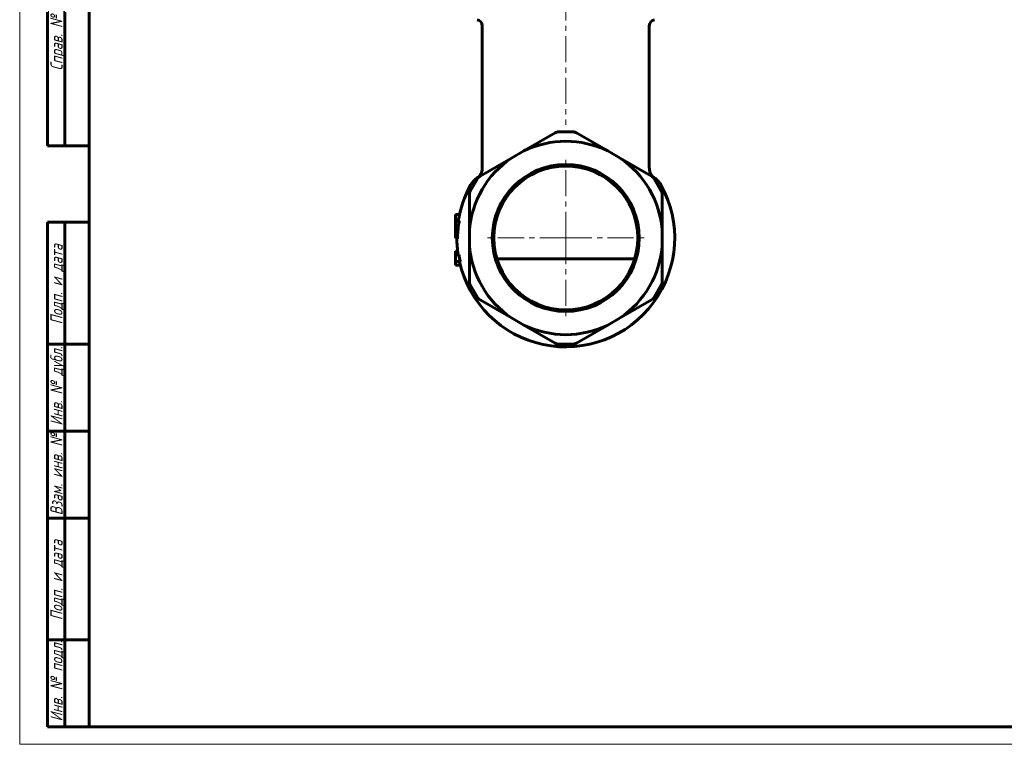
# Model space of a CAD drawing. Header units: millimetres. Extents: x 0 to 594, y 0 to 420.
# Tile 1 of 4: x 0 to 283, y 0 to 208. Entities that reach past the tile are written whole.
import ezdxf

# ---------------------------------------------------------------- set-up
doc = ezdxf.new("R2010")
doc.units = ezdxf.units.MM
for name, pattern in [('K5LT_AXLED', [12, 7.5, -1.5, 1.5, -1.5]), ('K5LT_BASIC', [0]), ('K5LT_THIN', [0])]:
    doc.linetypes.add(name, pattern=pattern)
doc.layers.add('Системный слой (1)', color=251, linetype='Continuous', true_color=0x6c6c6c)
doc.styles.add('KTEXTSTYLE', font='GOST_AU.SHX', dxfattribs={"width": 0.96, "height": 5})

# ---------------------------------------------------------------- blocks, each defined once
blk = doc.blocks.new('U29')
at = {"layer": 'Системный слой (1)', "color": 150, "linetype": 'K5LT_BASIC', "lineweight": 60, "true_color": 0x0080ff}
for start, end in [(150.8877, 171.143), (192.5555, 29.1119), (180.1674, 188.829)]:
    blk.add_arc((156.94, 145.5), 31.3, start, end, dxfattribs=at)
blk = doc.blocks.new('U33')
at = {"layer": 'Системный слой (1)', "color": 150, "linetype": 'K5LT_BASIC', "lineweight": 60, "true_color": 0x0080ff}
for q in [(132.19, 163.21), (131.84, 163), (131.84, 163), (131.84, 163)]:
    blk.add_line((131.84, 163), q, dxfattribs=at)
blk = doc.blocks.new('U36')
at = {"layer": 'Системный слой (1)', "color": 150, "linetype": 'K5LT_BASIC', "lineweight": 60, "true_color": 0x0080ff}
for p, q in [((181.65, 163.23), (181.65, 163.23)), ((181.65, 163.23), (181.65, 163.23)), ((181.65, 163.23), (181.65, 163.23)), ((181.65, 163.23), (181.65, 163.23)), ((181.65, 163.23), (181.65, 163.23)), ((181.65, 163.23), (181.65, 163.23)), ((181.65, 163.23), (181.65, 163.23)), ((181.65, 163.23), (181.65, 163.23)), ((181.65, 163.23), (181.65, 163.23)), ((181.65, 163.23), (181.65, 163.23)), ((181.65, 163.23), (181.65, 163.23)), ((181.65, 163.23), (181.65, 163.23)), ((181.65, 163.23), (181.65, 163.23)), ((181.65, 163.23), (181.65, 163.23)), ((181.65, 163.23), (181.65, 163.23)), ((181.65, 163.23), (181.65, 163.23)), ((181.65, 163.23), (181.65, 163.23)), ((181.65, 163.23), (181.65, 163.23)), ((181.65, 163.23), (181.65, 163.23)), ((181.65, 163.23), (181.65, 163.23)), ((181.65, 163.23), (181.65, 163.23)), ((181.65, 163.23), (181.65, 163.23)), ((181.65, 163.23), (181.66, 163.23)), ((181.66, 163.23), (181.68, 163.21)), ((181.68, 163.21), (181.69, 163.21))]:
    blk.add_line(p, q, dxfattribs=at)
blk = doc.blocks.new('U40')
at = {"layer": 'Системный слой (1)', "color": 150, "linetype": 'K5LT_BASIC', "lineweight": 60, "true_color": 0x0080ff}
for p, q in [((181.65, 163.23), (181.65, 163.23)), ((181.65, 163.23), (181.65, 163.23)), ((181.65, 163.23), (181.65, 163.23)), ((181.65, 163.23), (181.65, 163.23)), ((181.65, 163.23), (181.65, 163.23)), ((181.65, 163.23), (181.65, 163.23)), ((181.65, 163.23), (181.65, 163.23)), ((181.65, 163.23), (181.65, 163.23)), ((181.65, 163.23), (181.65, 163.23)), ((181.65, 163.23), (181.65, 163.23)), ((181.65, 163.23), (181.65, 163.23)), ((181.65, 163.23), (181.65, 163.23)), ((181.65, 163.23), (181.65, 163.23)), ((181.65, 163.23), (181.65, 163.23)), ((181.65, 163.23), (181.65, 163.23)), ((181.65, 163.23), (181.65, 163.23)), ((181.65, 163.23), (181.65, 163.23)), ((181.65, 163.23), (181.65, 163.23)), ((181.65, 163.23), (181.65, 163.23)), ((181.65, 163.23), (181.65, 163.23)), ((181.65, 163.23), (181.65, 163.23)), ((181.65, 163.23), (181.65, 163.23)), ((181.65, 163.23), (181.65, 163.23)), ((181.65, 163.23), (181.65, 163.23)), ((181.65, 163.23), (181.65, 163.23)), ((181.65, 163.23), (181.65, 163.23)), ((181.65, 163.23), (181.65, 163.23)), ((181.65, 163.23), (181.66, 163.22)), ((181.66, 163.22), (181.68, 163.21)), ((181.68, 163.21), (181.69, 163.21))]:
    blk.add_line(p, q, dxfattribs=at)
blk = doc.blocks.new('U46')
at = {"layer": 'Системный слой (1)', "color": 150, "linetype": 'K5LT_BASIC', "lineweight": 60, "true_color": 0x0080ff}
for p, q in [((181.62, 163.25), (181.6, 163.26)), ((181.64, 163.24), (181.62, 163.25)), ((181.65, 163.23), (181.64, 163.24))]:
    blk.add_line(p, q, dxfattribs=at)
blk = doc.blocks.new('U53')
at = {"layer": 'Системный слой (1)', "color": 150, "linetype": 'K5LT_BASIC', "lineweight": 60, "true_color": 0x0080ff}
for p, q in [((132.23, 163.23), (132.24, 163.23)), ((132.24, 163.23), (132.23, 163.23)), ((132.23, 163.23), (132.23, 163.23)), ((132.24, 163.23), (132.24, 163.23)), ((132.24, 163.23), (132.24, 163.23)), ((132.24, 163.23), (132.24, 163.23)), ((132.24, 163.23), (132.24, 163.23)), ((132.24, 163.23), (132.24, 163.23)), ((132.24, 163.23), (132.24, 163.23)), ((132.24, 163.23), (132.24, 163.23)), ((132.24, 163.23), (132.24, 163.23)), ((132.24, 163.23), (132.24, 163.23)), ((132.24, 163.23), (132.24, 163.23)), ((132.24, 163.23), (132.24, 163.23)), ((132.24, 163.23), (132.24, 163.23)), ((132.24, 163.23), (132.24, 163.23)), ((132.24, 163.23), (132.24, 163.23)), ((132.24, 163.23), (132.24, 163.23))]:
    blk.add_line(p, q, dxfattribs=at)
blk = doc.blocks.new('U57')
at = {"layer": 'Системный слой (1)', "color": 30, "linetype": 'K5LT_AXLED', "lineweight": 18, "true_color": 0xff8000}
for q in [(156.94, 168.61), (133.82, 145.5), (180.06, 145.5), (156.94, 122.38)]:
    blk.add_line((156.94, 145.5), q, dxfattribs=at)
blk = doc.blocks.new('U58')
at = {"color": 7, "linetype": 'K5LT_THIN', "lineweight": 18}
for p, q in [((0, 0), (0, 420)), ((594, 0), (0, 0))]:
    blk.add_line(p, q, dxfattribs=at)
at = {"color": 150, "linetype": 'K5LT_BASIC', "lineweight": 60, "true_color": 0x0080ff}
for p, q in [((20, 5), (20, 415)), ((8, 172), (8, 292)), ((13, 172), (13, 292)), ((20, 172), (8, 172)), ((8, 5), (8, 150)), ((20, 150), (8, 150)), ((13, 5), (13, 150)), ((20, 115), (8, 115)), ((20, 90), (8, 90)), ((20, 65), (8, 65)), ((20, 30), (8, 30)), ((20, 5), (8, 5)), ((589, 5), (20, 5))]:
    blk.add_line(p, q, dxfattribs=at)
at = {"color": 7, "char_height": 3.5, "attachment_point": 1, "rotation": 90, "style": 'KTEXTSTYLE'}
for s, insert in [('\\H5.0;\\W1.000;\\Q15;\\Q15;\\W0.965;\\H3.50;Справ. №', (8.82, 193.63)), ('\\H5.0;\\W1.000;\\Q15;\\Q15;\\W0.965;\\H3.50;Подп. и дата', (8.82, 120.66)), ('\\H5.0;\\W1.000;\\Q15;\\Q15;\\W0.965;\\H3.50;Инв. № дубл.', (8.82, 91.57)), ('\\H5.0;\\W1.000;\\Q15;\\Q15;\\W0.965;\\H3.50;Взам. инв. №', (8.82, 65.8)), ('\\H5.0;\\W1.000;\\Q15;\\Q15;\\W0.965;\\H3.50;Подп. и дата', (8.82, 35.66)), ('\\H5.0;\\W1.000;\\Q15;\\Q15;\\W0.965;\\H3.50;Инв. № подл.', (8.82, 6.57))]:
    blk.add_mtext(s, dxfattribs=dict(at, insert=insert))

msp = doc.modelspace()

# ---------------------------------------------------------------- linework, layer by layer
at = {"layer": 'Системный слой (1)', "color": 30, "linetype": 'K5LT_AXLED', "lineweight": 18, "true_color": 0xff8000}
msp.add_line((156.943, 371.497), (156.943, 177.997), dxfattribs=at)
at = {"layer": 'Системный слой (1)', "color": 150, "linetype": 'K5LT_BASIC', "lineweight": 60, "true_color": 0x0080ff}
for p, q in [((132.943, 165.666), (132.943, 206.494)), ((180.943, 165.666), (180.943, 206.494)), ((144.853, 170.517), (153.881, 175.729)), ((159.005, 175.997), (154.881, 175.997)), ((160.005, 175.729), (169.032, 170.517)), ((144.853, 170.517), (141.32, 168.477)), ((172.566, 168.477), (169.032, 170.517)), ((132.292, 163.265), (141.32, 168.477)), ((172.566, 168.477), (181.593, 163.265)), ((131.56, 162.533), (129.498, 158.961)), ((181.693, 163.207), (182.046, 163.004)), ((184.388, 158.961), (182.325, 162.533)), ((129.23, 147.537), (129.23, 157.961)), ((184.656, 157.961), (184.656, 147.537)), ((126.387, 152.281), (125.23, 152.281)), ((125.23, 152.217), (125.23, 152.281)), ((125.23, 152.035), (125.23, 152.217)), ((125.23, 150.316), (125.23, 152.035)), ((125.23, 150.252), (125.23, 150.316)), ((126.286, 150.316), (125.23, 150.316)), ((125.23, 150.071), (125.23, 150.252)), ((125.23, 145.651), (125.23, 150.071)), ((126.333, 152.035), (126.373, 152.217)), ((126.542, 152.279), (126.386, 152.279)), ((126.432, 152.281), (126.387, 152.281)), ((129.23, 147.537), (129.23, 143.457)), ((184.656, 143.457), (184.656, 147.537)), ((125.23, 145.405), (125.23, 145.651)), ((125.808, 145.405), (125.23, 145.405)), ((125.23, 140.693), (125.23, 141.693)), ((125.875, 141.693), (125.23, 141.693)), ((129.23, 133.033), (129.23, 143.457)), ((184.656, 143.457), (184.656, 133.033)), ((125.23, 138.693), (125.23, 140.693)), ((126.258, 140.693), (125.23, 140.693)), ((125.23, 137.693), (125.23, 138.693)), ((126.639, 138.693), (125.23, 138.693)), ((137.15, 139.497), (176.735, 139.497)), ((126.722, 137.693), (125.23, 137.693)), ((129.498, 132.033), (131.56, 128.461)), ((182.325, 128.461), (184.388, 132.033)), ((141.32, 122.517), (132.292, 127.729)), ((181.593, 127.729), (172.566, 122.517)), ((141.32, 122.517), (144.853, 120.477)), ((169.032, 120.477), (172.566, 122.517)), ((153.881, 115.265), (144.853, 120.477)), ((169.032, 120.477), (160.005, 115.265)), ((154.881, 114.997), (159.005, 114.997))]:
    msp.add_line(p, q, dxfattribs=at)
for radius in [21.118, 20.682]:
    msp.add_circle((156.943, 145.497), radius, dxfattribs=at)
for centre, radius, start, end in [((131.196, 206.494), 1.747, 0, 81.66965), ((182.69, 206.494), 1.747, 98.33035, 180), ((154.881, 173.997), 2, 90, 120), ((159.005, 173.997), 2, 60, 90), ((156.943, 145.497), 27.788, 64.21018, 115.78982), ((156.943, 145.497), 27.788, 124.21018, 175.78982), ((156.943, 145.497), 27.788, 4.21018, 55.78982), ((133.292, 161.533), 2, 120, 150), ((180.593, 161.533), 2, 30, 60), ((180.593, 161.533), 2, 58.03988, 59.74697), ((131.23, 157.961), 2, 150, 180), ((182.656, 157.961), 2, 0, 30), ((156.943, 145.497), 27.788, 184.21018, 235.78982), ((156.943, 145.497), 27.788, 304.21018, 355.78982), ((156.943, 145.497), 31.058, 188.89834, 192.65483), ((131.23, 133.033), 2, 180, 210), ((182.656, 133.033), 2, 330, 0), ((133.292, 129.461), 2, 210, 240), ((180.593, 129.461), 2, 300, 330), ((156.943, 145.497), 27.788, 244.21018, 295.78982), ((154.881, 116.997), 2, 240, 270), ((159.005, 116.997), 2, 270, 300)]:
    msp.add_arc(centre, radius, start, end, dxfattribs=at)
for points, knots in [([(132.016, 163.105), (132.022, 163.113), (132.028, 163.12), (132.041, 163.136), (132.048, 163.145), (132.068, 163.169), (132.081, 163.186), (132.121, 163.236), (132.146, 163.271), (132.222, 163.374), (132.27, 163.444), (132.407, 163.66), (132.49, 163.809), (132.638, 164.125), (132.704, 164.292), (132.811, 164.633), (132.854, 164.809), (132.915, 165.163), (132.934, 165.343), (132.942, 165.571), (132.943, 165.618), (132.943, 165.666)], [3.4792169, 3.4792169, 3.4792169, 3.4792169, 3.7433374, 3.7433374, 4.0247492, 4.0247492, 4.5875729, 4.5875729, 5.7132202, 5.7132202, 7.9645148, 7.9645148, 12.467104, 12.467104, 17.1874645, 17.1874645, 21.9398059, 21.9398059, 26.7017449, 26.7017449, 27.9628189, 27.9628189, 27.9628189, 27.9628189]), ([(181.87, 163.105), (181.864, 163.113), (181.857, 163.12), (181.844, 163.136), (181.837, 163.145), (181.817, 163.169), (181.804, 163.186), (181.765, 163.236), (181.739, 163.271), (181.663, 163.374), (181.615, 163.444), (181.478, 163.66), (181.396, 163.809), (181.247, 164.125), (181.182, 164.292), (181.074, 164.633), (181.032, 164.809), (180.97, 165.163), (180.952, 165.343), (180.944, 165.571), (180.943, 165.618), (180.943, 165.666)], [3.4792169, 3.4792169, 3.4792169, 3.4792169, 3.7433374, 3.7433374, 4.0247492, 4.0247492, 4.5875729, 4.5875729, 5.7132202, 5.7132202, 7.9645147, 7.9645147, 12.4671039, 12.4671039, 17.1874644, 17.1874644, 21.9398058, 21.9398058, 26.7017447, 26.7017447, 27.9628188, 27.9628188, 27.9628188, 27.9628188]), ([(131.84, 163.004), (131.84, 163.003), (131.839, 163.003), (131.834, 163.001), (131.83, 162.998), (131.82, 162.992), (131.815, 162.989), (131.799, 162.98), (131.789, 162.974), (131.758, 162.955), (131.737, 162.943), (131.676, 162.906), (131.635, 162.88), (131.514, 162.802), (131.434, 162.748), (131.2, 162.581), (131.049, 162.462), (130.741, 162.194), (130.586, 162.044), (130.293, 161.728), (130.155, 161.562), (129.897, 161.216), (129.778, 161.036), (129.645, 160.811), (129.623, 160.772), (129.6, 160.73), (129.599, 160.728), (129.598, 160.726)], [0.0013821, 0.0013821, 0.0013821, 0.0013821, 0.0055284, 0.0055284, 0.0905775, 0.0905775, 0.1853013, 0.1853013, 0.374749, 0.374749, 0.7536444, 0.7536444, 1.5114351, 1.5114351, 3.0256343, 3.0256343, 6.0526508, 6.0526508, 9.4526508, 9.4526508, 12.8526508, 12.8526508, 16.2526508, 16.2526508, 16.963729, 16.963729, 17, 17, 17, 17]), ([(131.84, 163.004), (131.84, 163.004), (131.839, 163.003), (131.839, 163.003), (131.839, 163.003), (131.837, 163.002), (131.837, 163.002), (131.834, 163), (131.833, 163), (131.828, 162.997), (131.825, 162.995), (131.816, 162.99), (131.811, 162.987), (131.796, 162.978), (131.786, 162.972), (131.768, 162.961), (131.758, 162.956), (131.74, 162.945), (131.731, 162.939), (131.715, 162.929), (131.708, 162.925), (131.701, 162.921)], [0.0097305, 0.0097305, 0.0097305, 0.0097305, 0.0291916, 0.0291916, 0.0778442, 0.0778442, 0.1751494, 0.1751494, 0.3697598, 0.3697598, 0.7492502, 0.7492502, 1.4985003, 1.4985003, 2.6985003, 2.6985003, 3.8985003, 3.8985003, 5.0985003, 5.0985003, 6, 6, 6, 6]), ([(132.193, 163.207), (132.197, 163.21), (132.204, 163.214), (132.214, 163.22), (132.223, 163.225), (132.229, 163.228), (132.233, 163.23), (132.235, 163.231), (132.237, 163.232), (132.237, 163.232), (132.238, 163.233), (132.238, 163.233), (132.238, 163.233), (132.238, 163.232), (132.237, 163.232), (132.237, 163.232), (132.235, 163.231), (132.233, 163.23), (132.231, 163.228), (132.23, 163.227)], [0, 0, 0, 0, 0.1872415, 0.361494, 0.509837, 0.6323108, 0.7149213, 0.7705805, 0.8046344, 0.8375497, 0.8671238, 0.8687116, 0.8799517, 0.8944949, 0.9185328, 0.9414507, 0.9621251, 0.9816485, 1, 1, 1, 1]), ([(132.231, 163.228), (132.231, 163.228), (132.232, 163.229), (132.234, 163.23), (132.234, 163.23), (132.236, 163.231), (132.238, 163.232), (132.254, 163.242), (132.269, 163.251), (132.284, 163.26)], [6.6578931, 6.6578931, 6.6578931, 6.6578931, 6.8099788, 6.8099788, 6.9159269, 6.9159269, 7.2337086, 7.2337086, 9.9197003, 9.9197003, 9.9197003, 9.9197003]), ([(182.046, 163.004), (182.232, 162.896), (182.413, 162.778), (182.761, 162.523), (182.929, 162.387), (183.247, 162.096), (183.399, 161.942), (183.684, 161.619), (183.819, 161.45), (184.062, 161.105), (184.173, 160.93), (184.279, 160.742), (184.283, 160.735), (184.288, 160.727)], [0, 0, 0, 0, 3.4, 3.4, 6.8, 6.8, 10.2, 10.2, 13.6, 13.6, 16.8588638, 16.8588638, 17, 17, 17, 17]), ([(182.046, 163.004), (182.054, 162.999), (182.062, 162.994), (182.08, 162.984), (182.089, 162.979), (182.107, 162.968), (182.117, 162.962), (182.135, 162.951), (182.144, 162.945), (182.164, 162.933), (182.174, 162.927), (182.185, 162.921)], [0, 0, 0, 0, 1.047453, 1.047453, 2.247453, 2.247453, 3.447453, 3.447453, 4.647453, 4.647453, 6, 6, 6, 6]), ([(126.259, 150.071), (126.22, 149.844), (126.146, 149.383), (126.049, 148.68), (125.968, 147.966), (125.903, 147.23), (125.853, 146.46), (125.833, 145.927), (125.826, 145.651)], [0, 0, 0, 0, 0.1550332, 0.314627, 0.4787786, 0.639803, 0.8135319, 1, 1, 1, 1]), ([(126.259, 150.071), (126.261, 150.077), (126.263, 150.092), (126.267, 150.117), (126.271, 150.14), (126.274, 150.161), (126.277, 150.181), (126.281, 150.205), (126.283, 150.226), (126.285, 150.241), (126.286, 150.249), (126.286, 150.252)], [0, 0, 0, 0, 0.1078332, 0.2441456, 0.4010058, 0.4703243, 0.5718696, 0.7242595, 0.8426887, 0.9334555, 1, 1, 1, 1]), ([(126.286, 150.252), (126.286, 150.256), (126.287, 150.266), (126.288, 150.28), (126.289, 150.292), (126.289, 150.301), (126.289, 150.308), (126.288, 150.313), (126.287, 150.316), (126.286, 150.316), (126.286, 150.316)], [0, 0, 0, 0, 0.1017957, 0.238392, 0.4076629, 0.4892579, 0.6093135, 0.7740923, 0.9040078, 1, 1, 1, 1]), ([(125.808, 145.405), (125.809, 145.405), (125.81, 145.407), (125.812, 145.413), (125.814, 145.423), (125.817, 145.439), (125.819, 145.463), (125.821, 145.494), (125.823, 145.532), (125.824, 145.571), (125.825, 145.606), (125.826, 145.632), (125.826, 145.646), (125.826, 145.651)], [0, 0, 0, 0, 0.0968376, 0.1887712, 0.2763502, 0.3734016, 0.4780532, 0.590238, 0.7010385, 0.8118214, 0.900216, 0.9612854, 1, 1, 1, 1])]:
    msp.add_open_spline(points, degree=3, knots=knots, dxfattribs=at)

# ---------------------------------------------------------------- block references
msp.add_blockref('U58', (0, 0))
at = {"layer": 'Системный слой (1)'}
for name in ['U57', 'U33', 'U53', 'U46', 'U36', 'U40', 'U29']:
    msp.add_blockref(name, (0, 0), dxfattribs=at)

doc.saveas('drawing.dxf')
